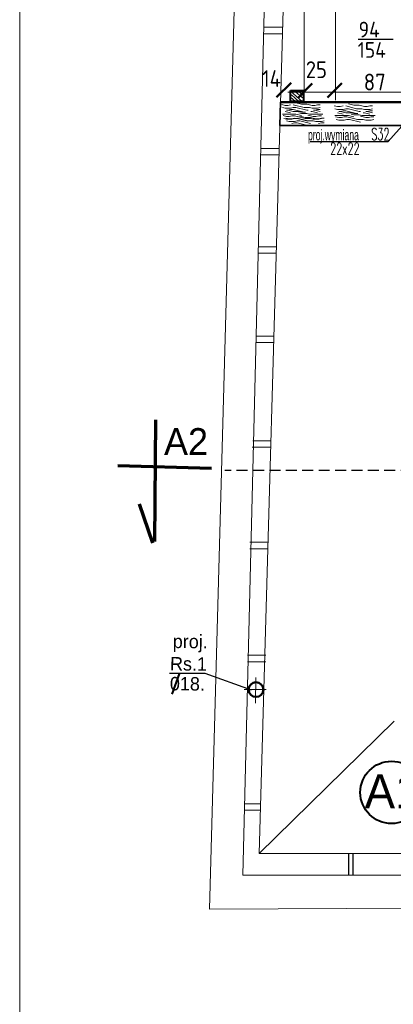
# Model space of a CAD drawing. Header units: millimetres. Extents: x 5545 to 136433, y -146986 to -36607.
# Tile 138 of 159: x 35026 to 35373, y -48234 to -47318. Entities that reach past the tile are written whole.
import ezdxf

# ---------------------------------------------------------------- set-up
doc = ezdxf.new("R2010")
doc.units = ezdxf.units.MM
doc.header["$LTSCALE"] = 8
doc.linetypes.add('HIDDEN', pattern=[9.375, 6.25, -3.125])
doc.linetypes.add('VERDECKT', pattern=[9.525, 6.35, -3.175])
for name, color, linetype, lineweight in [('0_Nr_Pióra__3', 7, 'Continuous', 50), ('cienk.', 161, 'Continuous', 15), ('GRUBA', 74, 'Continuous', 50), ('OGËLNE_01', 7, 'Continuous', 13), ('Standard', 7, 'Continuous', 25), ('widok', 2, 'Continuous', 20)]:
    doc.layers.add(name, color=color, linetype=linetype, lineweight=lineweight)
for name, color, linetype in [('5 WYMIAROWANIE', 253, 'Continuous'), ('Arc_opisy', 18, 'Continuous'), ('AREA', 250, 'Continuous')]:
    doc.layers.add(name, color=color, linetype=linetype)
doc.styles.add('BIKTG', font='BIKROMSW.SHX')
doc.styles.add('c20', font='simplex.shx', dxfattribs={"width": 0.7})
doc.styles.add('ISOCP', font='ISOCP.SHX')
doc.styles.add('TXT50', font='bikroms.shx', dxfattribs={"width": 0.75, "height": 10})

# ---------------------------------------------------------------- blocks, each defined once
blk = doc.blocks.new('G$C27FEC524')
at = {"layer": '0_Nr_Pióra__3', "color": 250, "lineweight": 15}
for p, q in [((10.62, 38.11), (10.62, 25.61)), ((12.05, 36.71), (12.05, 34.21)), ((15.18, 34.2), (14.56, 36.7)), ((2.5, 28.11), (1.25, 23.11)), ((1.87, 35.61), (1.87, 33.11)), ((1.87, 33.11), (2.5, 30.61)), ((2.5, 30.61), (2.5, 28.11)), ((5, 33.11), (4.37, 35.61)), ((5, 28.11), (4.37, 25.62)), ((5, 33.11), (5, 28.11)), ((6.25, 35.61), (6.25, 33.11)), ((6.25, 33.11), (6.87, 30.61)), ((6.87, 30.61), (6.87, 29.36)), ((8.12, 35.62), (6.88, 30.62)), ((8.12, 28.11), (8.12, 26.86)), ((9.38, 33.12), (8.13, 28.12)), ((12.68, 29.2), (11.43, 24.21)), ((12.06, 34.2), (12.68, 31.71)), ((12.68, 31.71), (12.68, 29.21)), ((15.18, 29.21), (14.56, 26.71)), ((15.18, 34.21), (15.18, 29.21)), ((1.25, 23.11), (1.25, 18.11)), ((4.37, 20.61), (1.88, 10.62)), ((4.37, 25.61), (4.37, 20.61)), ((6.87, 23.11), (4.38, 13.12)), ((8.75, 20.61), (6.25, 10.62)), ((6.87, 24.36), (6.87, 23.11)), ((8.75, 21.86), (8.75, 18.11)), ((10, 23.11), (10.62, 25.61)), ((10, 23.11), (10, 18.11)), ((14.56, 21.71), (12.06, 11.72)), ((14.55, 26.71), (14.55, 21.71)), ((17.06, 24.21), (14.56, 14.22)), ((1.25, 18.11), (0, 13.11)), ((4.37, 13.11), (4.37, 10.61)), ((5, 8.11), (4.37, 10.61)), ((6.25, 10.61), (6.25, 8.11)), ((8.12, 10.62), (6.88, 5.62)), ((8.12, 15.61), (8.75, 18.11)), ((8.12, 15.61), (8.12, 10.61)), ((10, 18.11), (9.37, 15.62)), ((11.87, 18.11), (10.62, 13.12)), ((10.62, 13.11), (10.62, 0.61)), ((12.05, 11.71), (12.05, 9.21)), ((12.06, 9.2), (12.68, 6.71)), ((14.55, 14.21), (14.55, 11.71)), ((15.18, 9.2), (14.56, 11.7)), ((15.18, 9.21), (15.18, 4.21)), ((2.5, 3.11), (1.72, 0)), ((1.87, 8.11), (2.5, 5.61)), ((2.5, 5.61), (2.5, 3.11)), ((5, 3.11), (4.37, 0.62)), ((5, 8.11), (5, 3.11)), ((6.25, 8.11), (6.87, 5.61)), ((6.87, 5.61), (6.87, 4.36)), ((9.38, 8.12), (8.13, 3.12)), ((12.68, 4.2), (11.9, 1.1)), ((12.68, 6.71), (12.68, 4.21)), ((15.18, 4.21), (14.56, 1.71))]:
    blk.add_line(p, q, dxfattribs=at)
blk = doc.blocks.new('G$CA1BC58CF')
at = {"layer": 'Arc_opisy', "lineweight": 25, "ltscale": 0.2}
blk.add_blockref('G$C27FEC524', (0, 0), dxfattribs=at)
blk = doc.blocks.new('G$C86EB5530')
at = {"layer": 'OGËLNE_01', "color": 7, "linetype": 'Continuous', "lineweight": 25, "style": 'TXT50', "width": 0.6}
blk.add_text('proj.wymiana', height=10, rotation=270, dxfattribs=at).set_placement((3.33, 56.29))
blk = doc.blocks.new('G$C8C1C8AAF')
at = {"layer": 'Arc_opisy', "color": 250, "lineweight": 20, "ltscale": 0.5}
blk.add_line((0, 0), (0, 2926.26), dxfattribs=at)
blk = doc.blocks.new('G$C1C2C7789')
at = {"layer": 'Arc_opisy', "lineweight": 25, "ltscale": 0.1}
blk.add_blockref('G$C8C1C8AAF', (0, 0), dxfattribs=at)
blk = doc.blocks.new('G$CFA82744B')
at = {"layer": 'Arc_opisy', "color": 1, "lineweight": 25, "ltscale": 0.1}
blk.add_blockref('G$C1C2C7789', (0, 0), dxfattribs=at)

msp = doc.modelspace()

# ---------------------------------------------------------------- linework, layer by layer
at = {"color": 250, "linetype": 'ByBlock', "lineweight": 50}
for p, q in [((35278.283, -47377.095), (35264.916, -47390.462)), ((35297.989, -47377.838), (35284.622, -47391.206)), ((35325.504, -47377.467), (35312.136, -47390.834))]:
    msp.add_line(p, q, dxfattribs=at)
at = {"layer": '0_Nr_Pióra__3', "color": 252, "lineweight": 9}
for p, q in [((35276.443, -47410.615), (35273.333, -47409.838)), ((35278.945, -47410.614), (35276.445, -47410.614)), ((35281.443, -47409.989), (35278.945, -47410.614)), ((35293.946, -47412.489), (35283.954, -47409.991)), ((35291.443, -47409.365), (35286.446, -47408.116)), ((35296.445, -47409.364), (35291.445, -47409.364)), ((35301.443, -47410.615), (35296.446, -47409.366)), ((35303.945, -47410.614), (35301.445, -47410.614)), ((35306.443, -47409.989), (35303.945, -47410.614)), ((35308.945, -47409.989), (35306.445, -47409.989)), ((35276.446, -47413.114), (35273.948, -47412.49)), ((35281.445, -47413.114), (35276.445, -47413.114)), ((35281.443, -47414.364), (35278.945, -47414.989)), ((35281.443, -47413.114), (35283.941, -47412.49)), ((35283.945, -47414.364), (35281.445, -47414.364)), ((35286.445, -47412.489), (35283.945, -47412.489)), ((35293.946, -47416.864), (35283.954, -47414.366)), ((35296.446, -47414.989), (35286.454, -47412.491)), ((35298.945, -47412.489), (35293.945, -47412.489)), ((35301.446, -47413.114), (35298.948, -47412.49)), ((35306.445, -47413.114), (35301.445, -47413.114)), ((35306.443, -47414.364), (35303.945, -47414.989)), ((35306.443, -47413.114), (35308.941, -47412.49)), ((35308.945, -47414.364), (35306.445, -47414.364))]:
    msp.add_line(p, q, dxfattribs=at)
at = {"layer": '5 WYMIAROWANIE', "color": 250, "linetype": 'HIDDEN', "lineweight": 15}
for p, q in [((35245.688, -47930.148), (35245.399, -47954.162)), ((35234.898, -47941.22), (35255.182, -47941.507))]:
    msp.add_line(p, q, dxfattribs=at)
at = {"layer": 'Arc_opisy', "color": 250, "lineweight": 25, "ltscale": 0.2}
for p, q in [((35340.804, -47336.322), (35373.073, -47336.322)), ((35248.842, -48093.938), (35374.177, -47970.681))]:
    msp.add_line(p, q, dxfattribs=at)
at = {"layer": 'Arc_opisy', "color": 250, "lineweight": 35, "ltscale": 0.2}
msp.add_line((35268.497, -47395.037), (35267.889, -47416.654), dxfattribs=at)
at = {"layer": 'Arc_opisy', "color": 250, "lineweight": 25, "ltscale": 0.1}
for p, q in [((35368.567, -47431.58), (35383.807, -47414.683)), ((35296.176, -47431.58), (35368.567, -47431.58))]:
    msp.add_line(p, q, dxfattribs=at)
at = {"layer": 'Arc_opisy', "color": 6, "linetype": 'VERDECKT', "lineweight": 25, "ltscale": 0.2}
msp.add_line((35481.783, -47737.608), (35216.736, -47737.608), dxfattribs=at)
at = {"layer": 'Arc_opisy', "color": 250, "lineweight": 25, "ltscale": 0.5}
for p, q in [((35165.341, -47926.122), (35198.372, -47926.122)), ((35198.372, -47926.122), (35241.109, -47941.768))]:
    msp.add_line(p, q, dxfattribs=at)
at = {"layer": 'Arc_opisy', "lineweight": 40, "ltscale": 0.1}
msp.add_line((35174.407, -47926.722), (35167.574, -47945.758), dxfattribs=at)
at = {"layer": 'AREA', "color": 250, "lineweight": 40}
msp.add_circle((35371.672, -48037.096), 29.014, dxfattribs=at)
at = {"layer": 'Standard', "color": 250, "lineweight": 20}
for p, q in [((35245.593, -46570.535), (35202.699, -48145.815)), ((35233.423, -48113.936), (35271.072, -46597.513)), ((35290.719, -46604.867), (35248.842, -48093.938)), ((35290.558, -47281.252), (35290.558, -47392.797)), ((35319.559, -47280.88), (35319.559, -47393.169)), ((35253.001, -47325.375), (35270.456, -47325.375)), ((35252.851, -47331.411), (35270.287, -47331.411)), ((35288.594, -47394.302), (35277.836, -47384.697)), ((35289.874, -47391.612), (35281.043, -47384.284)), ((35289.234, -47388.411), (35284.164, -47384.284)), ((35290.13, -47385.209), (35288.891, -47384.284)), ((35275.313, -47385.714), (37947.368, -47385.714)), ((35282.062, -47394.174), (35278.092, -47390.844)), ((35285.52, -47394.43), (35278.604, -47388.155)), ((35250.203, -47438.073), (35266.797, -47438.073)), ((35249.552, -47444.109), (35267.085, -47444.109)), ((35247.932, -47529.556), (35264.714, -47529.556)), ((35247.782, -47535.592), (35264.544, -47535.592)), ((35245.87, -47612.62), (35262.378, -47612.62)), ((35245.444, -47618.656), (35262.208, -47618.656)), ((35242.859, -47710.057), (35259.809, -47710.057)), ((35242.303, -47716.093), (35259.809, -47716.093)), ((35239.944, -47804.45), (35256.893, -47804.45)), ((35239.944, -47810.486), (35256.893, -47810.486)), ((35237.829, -47909.527), (35254.931, -47909.527)), ((35237.829, -47915.563), (35254.931, -47915.563)), ((35235.068, -48047.705), (35250.259, -48047.705)), ((35234.918, -48053.741), (35250.259, -48053.741)), ((35248.843, -48093.911), (36160.565, -48093.911)), ((36180.199, -48113.936), (35233.423, -48113.936)), ((35202.699, -48145.815), (36172.214, -48141.131))]:
    msp.add_line(p, q, dxfattribs=at)
at = {"layer": 'Standard', "color": 250, "lineweight": 40}
for p, q in [((35277.703, -47394.37), (35277.703, -47384.284)), ((35277.703, -47384.284), (35289.949, -47384.284)), ((35289.949, -47384.284), (35289.949, -47394.37)), ((35289.949, -47394.37), (35277.703, -47394.37))]:
    msp.add_line(p, q, dxfattribs=at)
at = {"layer": 'Standard', "color": 250, "lineweight": 50}
msp.add_line((35398.796, -47395.037), (35268.497, -47395.037), dxfattribs=at)
at = {"layer": 'Standard', "color": 250, "lineweight": 35}
msp.add_line((35267.889, -47416.654), (35398.796, -47416.84), dxfattribs=at)
at = {"layer": 'Standard', "color": 250, "lineweight": 70}
for p, q in [((35152.403, -47690.544), (35151.373, -47803.629)), ((35204.343, -47735.95), (35117.524, -47733.226)), ((35150.047, -47805.275), (35137.528, -47768.93))]:
    msp.add_line(p, q, dxfattribs=at)
at = {"layer": 'Standard', "color": 28, "lineweight": 25, "ltscale": 0.5}
for p, q in [((35331.963, -48113.936), (35331.963, -48093.911)), ((35335.963, -48113.936), (35335.963, -48093.911))]:
    msp.add_line(p, q, dxfattribs=at)
at = {"layer": 'Standard', "color": 250, "lineweight": 50}
msp.add_circle((35245.747, -47941.496), 6.828, dxfattribs=at)

# ---------------------------------------------------------------- block references
at = {"layer": 'Arc_opisy', "color": 250, "lineweight": 25, "ltscale": 0.1}
msp.add_blockref('G$CFA82744B', (35026.258, -49056.834), dxfattribs=at)
at = {"layer": 'Arc_opisy', "color": 252, "lineweight": 9, "ltscale": 0.2, "rotation": 270}
for name, p in [('G$C27FEC524', (35269.766, -47395.641)), ('G$CA1BC58CF', (35318.475, -47396.738))]:
    msp.add_blockref(name, p, dxfattribs=at)
at = {"layer": 'Arc_opisy', "color": 250, "lineweight": 25, "ltscale": 0.1, "rotation": 90}
msp.add_blockref('G$C86EB5530', (35350.337, -47433.911), dxfattribs=at)

# ---------------------------------------------------------------- texts
at = {"layer": 'Arc_opisy', "color": 250, "style": 'c20', "width": 0.6}
for s, p in [('S32', (35352.841, -47430.321)), ('22x22', (35314.613, -47443.805))]:
    msp.add_text(s, height=11, dxfattribs=at).set_placement(p)
at = {"layer": 'cienk.', "color": 250, "linetype": 'Continuous', "lineweight": 18}
msp.add_text('A1', height=31.6517, dxfattribs=at).set_placement((35346.708, -48051.877))
at = {"layer": 'GRUBA', "color": 250, "style": 'BIKTG'}
msp.add_text('A2', height=25, dxfattribs=at).set_placement((35160.296, -47723.257))
at = {"layer": 'Standard', "color": 250, "linetype": 'Continuous', "lineweight": 25, "style": 'ISOCP'}
for s, height, p in [('94', 14.6659, (35341.108, -47334.899)), ('154', 14.6659, (35340.265, -47353.821)), ('25', 15.5825, (35291.952, -47372.65)), ('14', 15.5825, (35251.424, -47380.868)), ('87', 15.5825, (35345.865, -47384.177))]:
    msp.add_text(s, height=height, dxfattribs=at).set_placement(p)
at = {"layer": 'widok', "color": 250, "lineweight": 5}
for s, p in [('proj.', (35168.366, -47902.81)), ('Rs.1', (35165.82, -47923.624))]:
    msp.add_text(s, height=12.5, rotation=359.550245, dxfattribs=at).set_placement(p)
at = {"layer": 'widok', "color": 250, "lineweight": 40}
msp.add_text('018.', height=12.5, rotation=359.550245, dxfattribs=at).set_placement((35165.72, -47942.137))

doc.saveas('drawing.dxf')
